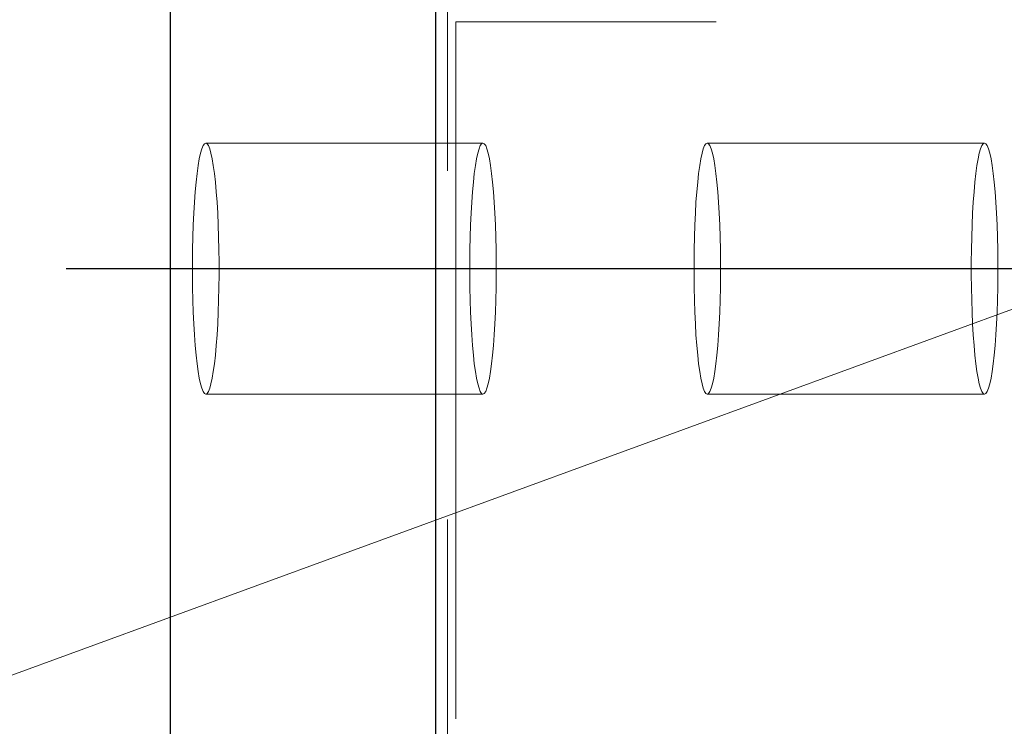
# Model space of a CAD drawing. Header units: millimetres. Extents: x 3526 to 4380, y 11541 to 12002.
# Tile 83 of 127: x 3921.8 to 3925.33, y 11858.15 to 11860.68. Entities that reach past the tile are written whole.
import ezdxf

# ---------------------------------------------------------------- set-up
doc = ezdxf.new("R2010")
doc.units = ezdxf.units.MM
doc.header["$LTSCALE"] = 10
doc.linetypes.add('HIDDEN', pattern=[0.375, 0.25, -0.125])
doc.linetypes.add('MITTE', pattern=[2, 1.25, -0.25, 0.25, -0.25])
doc.layers.get('Defpoints').update_dxf_attribs({"color": 1})
for name, color, linetype, lineweight in [('PS_DIM', 4, 'Continuous', 13), ('PS_Hidden', 2, 'HIDDEN', 9), ('PS_Pos', 1, 'Continuous', 15), ('PS_SOLID', 7, 'Continuous', 30)]:
    doc.layers.add(name, color=color, linetype=linetype, lineweight=lineweight)
doc.layers.add('PS_MID', color=5, linetype='MITTE')
doc.layers.add('PS_SHAPE', color=3, linetype='Continuous')
doc.styles.add('simplex', font='simplex.shx', dxfattribs={"width": 0.75})
doc.dimstyles.new('1_20_GŁ_DS1-LS20', dxfattribs={"dimtxt": 2, "dimasz": 2, "dimexe": 2, "dimexo": 5, "dimgap": 1, "dimtad": 1, "dimjust": 4, "dimdec": 0, "dimlfac": 20, "dimtxsty": 'simplex', "dimblk1": 'NONE', "dimsah": 1, "dimcen": 2, "dimclrd": 256, "dimclre": 256, "dimclrt": 4, "dimadec": 1, "dimazin": 0, "dimtfac": 1, "dimtdec": 0, "dimtmove": 2, "dimatfit": 3, "dimfxl": 1, "dimarcsym": 0})

# ---------------------------------------------------------------- blocks, each defined once
blk = doc.blocks.new('*D142')
at = {"layer": 'Defpoints', "color": 0, "transparency": 16777216}
for p in [(3922.3383, 11863.497), (3923.2902, 11856.3882), (3923.2902, 11843.1215)]:
    blk.add_point(p, dxfattribs=at)
at = {"layer": 'PS_DIM', "lineweight": -2, "transparency": 16777216}
for p, q in [((3922.3383, 11858.497), (3922.3383, 11841.1215)), ((3923.2902, 11851.3882), (3923.2902, 11841.1215)), ((3922.3383, 11843.1215), (3920.3383, 11843.1215)), ((3922.3383, 11843.1215), (3923.2902, 11843.1215)), ((3925.2902, 11843.1215), (3927.2902, 11843.1215))]:
    blk.add_line(p, q, dxfattribs=at)
at = {"layer": 'PS_DIM', "transparency": 16777216}
blk.add_solid([(3925.2902, 11843.4549), (3925.2902, 11842.7882), (3923.2902, 11843.1215)], dxfattribs=at)
at = {"layer": 'PS_DIM', "color": 4, "transparency": 16777216, "insert": (3920.3183, 11846.1058), "char_height": 2, "attachment_point": 5, "rotation": 90, "style": 'simplex'}
blk.add_mtext('-19', dxfattribs=at)
blk = doc.blocks.new('_None')
blk = doc.blocks.new('*D143')
at = {"layer": 'Defpoints', "color": 0, "transparency": 16777216}
for p in [(3923.2902, 11865.3882), (3923.2902, 11856.3882), (3923.2902, 11843.1215)]:
    blk.add_point(p, dxfattribs=at)
at = {"layer": 'PS_DIM', "lineweight": -2, "transparency": 16777216}
for p, q in [((3923.2902, 11860.3882), (3923.2902, 11841.1215)), ((3923.2902, 11851.3882), (3923.2902, 11841.1215)), ((3921.2902, 11843.1215), (3919.2902, 11843.1215)), ((3923.2902, 11843.1215), (3925.2902, 11843.1215))]:
    blk.add_line(p, q, dxfattribs=at)
at = {"layer": 'PS_DIM', "transparency": 16777216}
blk.add_solid([(3921.2902, 11843.4549), (3921.2902, 11842.7882), (3923.2902, 11843.1215)], dxfattribs=at)
at = {"layer": 'PS_DIM', "color": 4, "transparency": 16777216, "insert": (3925.1749, 11844.6415), "char_height": 2, "attachment_point": 5, "rotation": 90, "style": 'simplex'}
blk.add_mtext('0', dxfattribs=at)
blk = doc.blocks.new('*D148')
at = {"layer": 'Defpoints', "color": 0, "transparency": 16777216}
for p in [(4225.8798, 11866.3882), (3923.2902, 11856.3882), (4225.8798, 11843.1215)]:
    blk.add_point(p, dxfattribs=at)
at = {"layer": 'PS_DIM', "lineweight": -2, "transparency": 16777216}
for p, q in [((4225.8798, 11861.3882), (4225.8798, 11841.1215)), ((3923.2902, 11851.3882), (3923.2902, 11841.1215)), ((3923.2902, 11843.1215), (4223.8798, 11843.1215))]:
    blk.add_line(p, q, dxfattribs=at)
at = {"layer": 'PS_DIM', "transparency": 16777216}
blk.add_solid([(4223.8798, 11843.4549), (4223.8798, 11842.7882), (4225.8798, 11843.1215)], dxfattribs=at)
at = {"layer": 'PS_DIM', "color": 4, "transparency": 16777216, "insert": (4223.8598, 11846.7487), "char_height": 2, "attachment_point": 5, "rotation": 90, "style": 'simplex'}
blk.add_mtext('9986', dxfattribs=at)
blk = doc.blocks.new('*X491')
at = {"layer": 'PS_Hidden', "color": 2, "linetype": 'HIDDEN'}
for p, q in [((3923.3326, 11856.3882), (3923.3326, 11865.3882)), ((4006.7966, 11860.6732), (3923.3622, 11860.6732)), ((3923.3622, 11860.6732), (3923.3622, 11856.3882)), ((3922.4656, 11860.2382), (3922.4608, 11860.2359)), ((3922.4705, 11860.2359), (3922.4656, 11860.2382)), ((3923.46, 11860.2382), (3922.4656, 11860.2382)), ((3923.4552, 11860.2359), (3923.46, 11860.2382)), ((3923.46, 11860.2382), (3923.4648, 11860.2359)), ((3924.2645, 11860.2382), (3924.2596, 11860.2359)), ((3924.2693, 11860.2359), (3924.2645, 11860.2382)), ((3925.2588, 11860.2382), (3924.2645, 11860.2382)), ((3925.254, 11860.2359), (3925.2588, 11860.2382)), ((3925.2588, 11860.2382), (3925.2637, 11860.2359)), ((3922.4468, 11860.2018), (3922.4425, 11860.1817)), ((3922.4513, 11860.2176), (3922.4468, 11860.2018)), ((3922.456, 11860.229), (3922.4513, 11860.2176)), ((3922.4608, 11860.2359), (3922.456, 11860.229)), ((3922.4753, 11860.229), (3922.4705, 11860.2359)), ((3922.4799, 11860.2176), (3922.4753, 11860.229)), ((3922.4845, 11860.2018), (3922.4799, 11860.2176)), ((3922.4888, 11860.1817), (3922.4845, 11860.2018)), ((3923.4368, 11860.1817), (3923.4412, 11860.2018)), ((3923.4412, 11860.2018), (3923.4457, 11860.2176)), ((3923.4457, 11860.2176), (3923.4504, 11860.229)), ((3923.4504, 11860.229), (3923.4552, 11860.2359)), ((3923.4648, 11860.2359), (3923.4696, 11860.229)), ((3923.4696, 11860.229), (3923.4743, 11860.2176)), ((3923.4743, 11860.2176), (3923.4788, 11860.2018)), ((3923.4788, 11860.2018), (3923.4832, 11860.1817)), ((3924.2456, 11860.2018), (3924.2413, 11860.1817)), ((3924.2502, 11860.2176), (3924.2456, 11860.2018)), ((3924.2549, 11860.229), (3924.2502, 11860.2176)), ((3924.2596, 11860.2359), (3924.2549, 11860.229)), ((3924.2741, 11860.229), (3924.2693, 11860.2359)), ((3924.2788, 11860.2176), (3924.2741, 11860.229)), ((3924.2833, 11860.2018), (3924.2788, 11860.2176)), ((3924.2876, 11860.1817), (3924.2833, 11860.2018)), ((3925.2356, 11860.1817), (3925.24, 11860.2018)), ((3925.24, 11860.2018), (3925.2445, 11860.2176)), ((3925.2445, 11860.2176), (3925.2492, 11860.229)), ((3925.2492, 11860.229), (3925.254, 11860.2359)), ((3925.2637, 11860.2359), (3925.2684, 11860.229)), ((3925.2684, 11860.229), (3925.2731, 11860.2176)), ((3925.2731, 11860.2176), (3925.2777, 11860.2018)), ((3925.2777, 11860.2018), (3925.282, 11860.1817)), ((3922.4425, 11860.1817), (3922.4384, 11860.1576)), ((3922.4929, 11860.1576), (3922.4888, 11860.1817)), ((3923.4327, 11860.1576), (3923.4368, 11860.1817)), ((3923.4832, 11860.1817), (3923.4873, 11860.1576)), ((3924.2413, 11860.1817), (3924.2372, 11860.1576)), ((3924.2918, 11860.1576), (3924.2876, 11860.1817)), ((3925.2315, 11860.1576), (3925.2356, 11860.1817)), ((3925.282, 11860.1817), (3925.2861, 11860.1576)), ((3922.4384, 11860.1576), (3922.4345, 11860.1297)), ((3922.4968, 11860.1297), (3922.4929, 11860.1576)), ((3923.4289, 11860.1297), (3923.4327, 11860.1576)), ((3923.4873, 11860.1576), (3923.4911, 11860.1297)), ((3924.2372, 11860.1576), (3924.2334, 11860.1297)), ((3924.2956, 11860.1297), (3924.2918, 11860.1576)), ((3925.2277, 11860.1297), (3925.2315, 11860.1576)), ((3925.2861, 11860.1576), (3925.2899, 11860.1297)), ((3922.431, 11860.0983), (3922.4279, 11860.0637)), ((3922.4345, 11860.1297), (3922.431, 11860.0983)), ((3922.5003, 11860.0983), (3922.4968, 11860.1297)), ((3922.5034, 11860.0637), (3922.5003, 11860.0983)), ((3923.4222, 11860.0637), (3923.4254, 11860.0983)), ((3923.4254, 11860.0983), (3923.4289, 11860.1297)), ((3923.4911, 11860.1297), (3923.4946, 11860.0983)), ((3923.4946, 11860.0983), (3923.4978, 11860.0637)), ((3924.2299, 11860.0983), (3924.2267, 11860.0637)), ((3924.2334, 11860.1297), (3924.2299, 11860.0983)), ((3924.2991, 11860.0983), (3924.2956, 11860.1297)), ((3924.3022, 11860.0637), (3924.2991, 11860.0983)), ((3925.2211, 11860.0637), (3925.2242, 11860.0983)), ((3925.2242, 11860.0983), (3925.2277, 11860.1297)), ((3925.2899, 11860.1297), (3925.2934, 11860.0983)), ((3925.2934, 11860.0983), (3925.2966, 11860.0637)), ((3922.4279, 11860.0637), (3922.4251, 11860.0263)), ((3922.5062, 11860.0263), (3922.5034, 11860.0637)), ((3923.4195, 11860.0263), (3923.4222, 11860.0637)), ((3923.4978, 11860.0637), (3923.5005, 11860.0263)), ((3924.2267, 11860.0637), (3924.2239, 11860.0263)), ((3924.305, 11860.0263), (3924.3022, 11860.0637)), ((3925.2183, 11860.0263), (3925.2211, 11860.0637)), ((3925.2966, 11860.0637), (3925.2993, 11860.0263)), ((3922.4251, 11860.0263), (3922.4228, 11859.9864)), ((3922.5085, 11859.9864), (3922.5062, 11860.0263)), ((3923.4171, 11859.9864), (3923.4195, 11860.0263)), ((3923.5005, 11860.0263), (3923.5029, 11859.9864)), ((3924.2239, 11860.0263), (3924.2216, 11859.9864)), ((3924.3073, 11859.9864), (3924.305, 11860.0263)), ((3925.2159, 11859.9864), (3925.2183, 11860.0263)), ((3925.2993, 11860.0263), (3925.3017, 11859.9864)), ((3922.4228, 11859.9864), (3922.4209, 11859.9445)), ((3922.5104, 11859.9445), (3922.5085, 11859.9864)), ((3923.4152, 11859.9445), (3923.4171, 11859.9864)), ((3923.5029, 11859.9864), (3923.5048, 11859.9445)), ((3924.2216, 11859.9864), (3924.2197, 11859.9445)), ((3924.3093, 11859.9445), (3924.3073, 11859.9864)), ((3925.214, 11859.9445), (3925.2159, 11859.9864)), ((3925.3017, 11859.9864), (3925.3036, 11859.9445)), ((3922.4209, 11859.9445), (3922.4194, 11859.901)), ((3922.5119, 11859.901), (3922.5104, 11859.9445)), ((3923.4138, 11859.901), (3923.4152, 11859.9445)), ((3923.5048, 11859.9445), (3923.5062, 11859.901)), ((3924.2197, 11859.9445), (3924.2182, 11859.901)), ((3924.3107, 11859.901), (3924.3093, 11859.9445)), ((3925.2126, 11859.901), (3925.214, 11859.9445)), ((3925.3036, 11859.9445), (3925.3051, 11859.901)), ((3922.4194, 11859.901), (3922.4184, 11859.8564)), ((3922.5129, 11859.8564), (3922.5119, 11859.901)), ((3923.4128, 11859.8564), (3923.4138, 11859.901)), ((3923.5062, 11859.901), (3923.5072, 11859.8564)), ((3924.2182, 11859.901), (3924.2173, 11859.8564)), ((3924.3117, 11859.8564), (3924.3107, 11859.901)), ((3925.2116, 11859.8564), (3925.2126, 11859.901)), ((3925.3051, 11859.901), (3925.306, 11859.8564)), ((3922.4184, 11859.8564), (3922.4179, 11859.811)), ((3922.5133, 11859.811), (3922.5129, 11859.8564)), ((3923.4123, 11859.811), (3923.4128, 11859.8564)), ((3923.5072, 11859.8564), (3923.5077, 11859.811)), ((3924.2173, 11859.8564), (3924.2168, 11859.811)), ((3924.3122, 11859.811), (3924.3117, 11859.8564)), ((3925.2111, 11859.811), (3925.2116, 11859.8564)), ((3925.306, 11859.8564), (3925.3065, 11859.811)), ((3922.4179, 11859.811), (3922.4179, 11859.7654)), ((3922.5133, 11859.7654), (3922.5133, 11859.811)), ((3923.4123, 11859.7654), (3923.4123, 11859.811)), ((3923.5077, 11859.811), (3923.5077, 11859.7654)), ((3924.2168, 11859.811), (3924.2168, 11859.7654)), ((3924.3122, 11859.7654), (3924.3122, 11859.811)), ((3925.2111, 11859.7654), (3925.2111, 11859.811)), ((3925.3065, 11859.811), (3925.3065, 11859.7654)), ((3922.4179, 11859.7654), (3922.4184, 11859.7201)), ((3922.5129, 11859.7201), (3922.5133, 11859.7654)), ((3923.4128, 11859.7201), (3923.4123, 11859.7654)), ((3923.5077, 11859.7654), (3923.5072, 11859.7201)), ((3924.2168, 11859.7654), (3924.2173, 11859.7201)), ((3924.3117, 11859.7201), (3924.3122, 11859.7654)), ((3925.2116, 11859.7201), (3925.2111, 11859.7654)), ((3925.3065, 11859.7654), (3925.306, 11859.7201)), ((3922.4184, 11859.7201), (3922.4194, 11859.6754)), ((3922.5119, 11859.6754), (3922.5129, 11859.7201)), ((3923.4138, 11859.6754), (3923.4128, 11859.7201)), ((3923.5072, 11859.7201), (3923.5062, 11859.6754)), ((3924.2173, 11859.7201), (3924.2182, 11859.6754)), ((3924.3107, 11859.6754), (3924.3117, 11859.7201)), ((3925.2126, 11859.6754), (3925.2116, 11859.7201)), ((3925.306, 11859.7201), (3925.3051, 11859.6754)), ((3922.4194, 11859.6754), (3922.4209, 11859.6319)), ((3922.5104, 11859.6319), (3922.5119, 11859.6754)), ((3923.4152, 11859.6319), (3923.4138, 11859.6754)), ((3923.5062, 11859.6754), (3923.5048, 11859.6319)), ((3924.2182, 11859.6754), (3924.2197, 11859.6319)), ((3924.3093, 11859.6319), (3924.3107, 11859.6754)), ((3925.214, 11859.6319), (3925.2126, 11859.6754)), ((3925.3051, 11859.6754), (3925.3036, 11859.6319)), ((3922.4209, 11859.6319), (3922.4228, 11859.5901)), ((3922.5085, 11859.5901), (3922.5104, 11859.6319)), ((3923.4171, 11859.5901), (3923.4152, 11859.6319)), ((3923.5048, 11859.6319), (3923.5029, 11859.5901)), ((3924.2197, 11859.6319), (3924.2216, 11859.5901)), ((3924.3073, 11859.5901), (3924.3093, 11859.6319)), ((3925.2159, 11859.5901), (3925.214, 11859.6319)), ((3925.3036, 11859.6319), (3925.3017, 11859.5901)), ((3922.4228, 11859.5901), (3922.4251, 11859.5502)), ((3922.5062, 11859.5502), (3922.5085, 11859.5901)), ((3923.4195, 11859.5502), (3923.4171, 11859.5901)), ((3923.5029, 11859.5901), (3923.5005, 11859.5502)), ((3924.2216, 11859.5901), (3924.2239, 11859.5502)), ((3924.305, 11859.5502), (3924.3073, 11859.5901)), ((3925.2183, 11859.5502), (3925.2159, 11859.5901)), ((3925.3017, 11859.5901), (3925.2993, 11859.5502)), ((3922.4251, 11859.5502), (3922.4279, 11859.5128)), ((3922.5034, 11859.5128), (3922.5062, 11859.5502)), ((3923.4222, 11859.5128), (3923.4195, 11859.5502)), ((3923.5005, 11859.5502), (3923.4978, 11859.5128)), ((3924.2239, 11859.5502), (3924.2267, 11859.5128)), ((3924.3022, 11859.5128), (3924.305, 11859.5502)), ((3925.2211, 11859.5128), (3925.2183, 11859.5502)), ((3925.2993, 11859.5502), (3925.2966, 11859.5128)), ((3922.4279, 11859.5128), (3922.431, 11859.4782)), ((3922.5003, 11859.4782), (3922.5034, 11859.5128)), ((3923.4254, 11859.4782), (3923.4222, 11859.5128)), ((3923.4978, 11859.5128), (3923.4946, 11859.4782)), ((3924.2267, 11859.5128), (3924.2299, 11859.4782)), ((3924.2991, 11859.4782), (3924.3022, 11859.5128)), ((3925.2242, 11859.4782), (3925.2211, 11859.5128)), ((3925.2966, 11859.5128), (3925.2934, 11859.4782)), ((3922.431, 11859.4782), (3922.4345, 11859.4468)), ((3922.4968, 11859.4468), (3922.5003, 11859.4782)), ((3923.4289, 11859.4468), (3923.4254, 11859.4782)), ((3923.4946, 11859.4782), (3923.4911, 11859.4468)), ((3924.2299, 11859.4782), (3924.2334, 11859.4468)), ((3924.2956, 11859.4468), (3924.2991, 11859.4782)), ((3925.2277, 11859.4468), (3925.2242, 11859.4782)), ((3925.2934, 11859.4782), (3925.2899, 11859.4468)), ((3922.4345, 11859.4468), (3922.4384, 11859.4189)), ((3922.4929, 11859.4189), (3922.4968, 11859.4468)), ((3923.4327, 11859.4189), (3923.4289, 11859.4468)), ((3923.4911, 11859.4468), (3923.4873, 11859.4189)), ((3924.2334, 11859.4468), (3924.2372, 11859.4189)), ((3924.2918, 11859.4189), (3924.2956, 11859.4468)), ((3925.2315, 11859.4189), (3925.2277, 11859.4468)), ((3925.2899, 11859.4468), (3925.2861, 11859.4189)), ((3922.4384, 11859.4189), (3922.4425, 11859.3948)), ((3922.4425, 11859.3948), (3922.4468, 11859.3747)), ((3922.4845, 11859.3747), (3922.4888, 11859.3948)), ((3922.4888, 11859.3948), (3922.4929, 11859.4189)), ((3923.4368, 11859.3948), (3923.4327, 11859.4189)), ((3923.4412, 11859.3747), (3923.4368, 11859.3948)), ((3923.4832, 11859.3948), (3923.4788, 11859.3747)), ((3923.4873, 11859.4189), (3923.4832, 11859.3948)), ((3924.2372, 11859.4189), (3924.2413, 11859.3948)), ((3924.2413, 11859.3948), (3924.2456, 11859.3747)), ((3924.2833, 11859.3747), (3924.2876, 11859.3948)), ((3924.2876, 11859.3948), (3924.2918, 11859.4189)), ((3925.2356, 11859.3948), (3925.2315, 11859.4189)), ((3925.24, 11859.3747), (3925.2356, 11859.3948)), ((3925.282, 11859.3948), (3925.2777, 11859.3747)), ((3925.2861, 11859.4189), (3925.282, 11859.3948)), ((3922.4468, 11859.3747), (3922.4513, 11859.3589)), ((3922.4513, 11859.3589), (3922.456, 11859.3474)), ((3922.4753, 11859.3474), (3922.4799, 11859.3589)), ((3922.4799, 11859.3589), (3922.4845, 11859.3747)), ((3923.4457, 11859.3589), (3923.4412, 11859.3747)), ((3923.4504, 11859.3474), (3923.4457, 11859.3589)), ((3923.4743, 11859.3589), (3923.4696, 11859.3474)), ((3923.4788, 11859.3747), (3923.4743, 11859.3589)), ((3924.2456, 11859.3747), (3924.2502, 11859.3589)), ((3924.2502, 11859.3589), (3924.2549, 11859.3474)), ((3924.2741, 11859.3474), (3924.2788, 11859.3589)), ((3924.2788, 11859.3589), (3924.2833, 11859.3747)), ((3925.2445, 11859.3589), (3925.24, 11859.3747)), ((3925.2492, 11859.3474), (3925.2445, 11859.3589)), ((3925.2731, 11859.3589), (3925.2684, 11859.3474)), ((3925.2777, 11859.3747), (3925.2731, 11859.3589)), ((3922.456, 11859.3474), (3922.4608, 11859.3405)), ((3922.4608, 11859.3405), (3922.4656, 11859.3382)), ((3922.4656, 11859.3382), (3922.4705, 11859.3405)), ((3923.46, 11859.3382), (3922.4656, 11859.3382)), ((3922.4705, 11859.3405), (3922.4753, 11859.3474)), ((3923.4552, 11859.3405), (3923.4504, 11859.3474)), ((3923.46, 11859.3382), (3923.4552, 11859.3405)), ((3923.4648, 11859.3405), (3923.46, 11859.3382)), ((3923.4696, 11859.3474), (3923.4648, 11859.3405)), ((3924.2549, 11859.3474), (3924.2596, 11859.3405)), ((3924.2596, 11859.3405), (3924.2645, 11859.3382)), ((3924.2645, 11859.3382), (3924.2693, 11859.3405)), ((3925.2588, 11859.3382), (3924.2645, 11859.3382)), ((3924.2693, 11859.3405), (3924.2741, 11859.3474)), ((3925.254, 11859.3405), (3925.2492, 11859.3474)), ((3925.2588, 11859.3382), (3925.254, 11859.3405)), ((3925.2637, 11859.3405), (3925.2588, 11859.3382)), ((3925.2684, 11859.3474), (3925.2637, 11859.3405))]:
    blk.add_line(p, q, dxfattribs=at)
at = {"layer": 'PS_MID', "color": 5, "linetype": 'MITTE'}
for p, q in [((3921.9656, 11859.7882), (3923.96, 11859.7882)), ((3923.7645, 11859.7882), (3925.7588, 11859.7882))]:
    blk.add_line(p, q, dxfattribs=at)
at = {"layer": 'PS_SOLID', "color": 7, "linetype": 'Continuous'}
for p, q in [((3922.3383, 11866.3882), (3922.3383, 11855.3882)), ((3923.2902, 11865.3882), (3923.2902, 11856.3882))]:
    blk.add_line(p, q, dxfattribs=at)
blk = doc.blocks.new('*X516')
at = {"color": 1}
blk.add_line((3928.7644, 11860.8882), (3920.8928, 11858.0094), dxfattribs=at)

msp = doc.modelspace()

# ---------------------------------------------------------------- block references
at = {"layer": 'PS_Pos'}
msp.add_blockref('*X516', (0, 0), dxfattribs=at)
at = {"layer": 'PS_SHAPE'}
msp.add_blockref('*X491', (0, 0), dxfattribs=at)

# ---------------------------------------------------------------- dimensions: what is measured, and where the dimension line sits
at = {"layer": 'PS_DIM'}
for base, p1, p2, text, picture, middle in [((4225.8798, 11843.1215), (3923.2902, 11856.3882), (4225.8798, 11866.3882), '9986', '*D148', (4223.8598, 11846.7487)), ((3923.2902, 11843.1215), (3923.2902, 11865.3882), (3923.2902, 11856.3882), '0', '*D143', (3925.1749, 11844.6415)), ((3923.2902, 11843.1215), (3922.3383, 11863.497), (3923.2902, 11856.3882), '-19', '*D142', (3920.3183, 11846.1058))]:
    dim = msp.add_linear_dim(base=base, p1=p1, p2=p2, text=text, dimstyle='1_20_GŁ_DS1-LS20', dxfattribs=at)
    dim.commit()
    dim.dimension.update_dxf_attribs({"geometry": picture, "text_midpoint": middle, "dimtype": 128, "text_rotation": 90})

doc.saveas('drawing.dxf')
